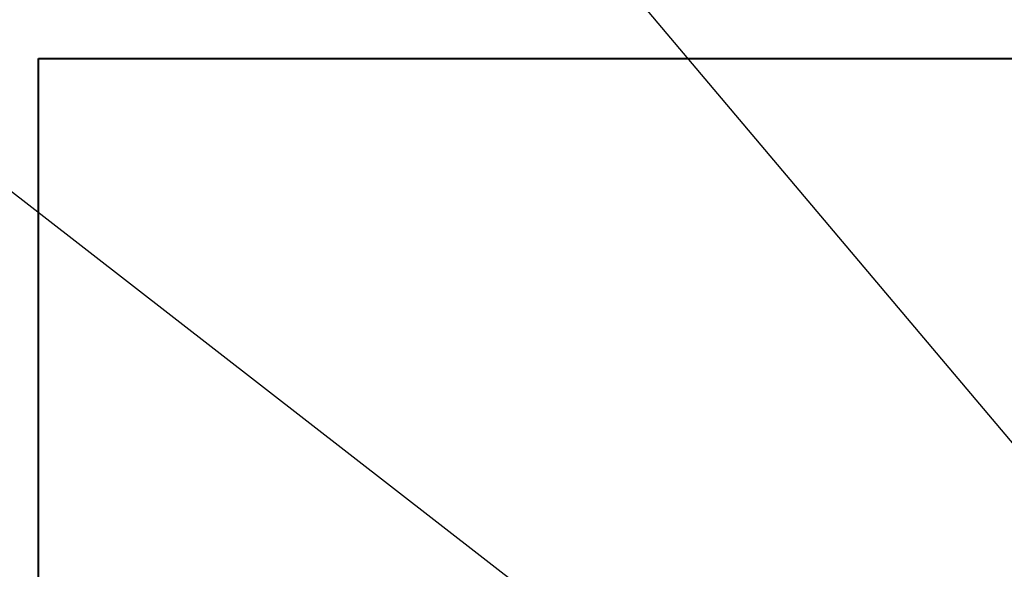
# Model space of a CAD drawing. Extents: x 33706 to 249013, y -74890 to 17912.
# Tile 151 of 175: x 123627 to 123854, y -24522 to -24396. Entities that reach past the tile are written whole.
import ezdxf
from ezdxf.lldxf.tags import DXFTag

# ---------------------------------------------------------------- set-up
doc = ezdxf.new("R2010")
doc.units = 0
doc.header["$MEASUREMENT"] = 0
doc.layers.add('WYMIARY-I-OPISY', color=3, linetype='Continuous', lineweight=9)
doc.styles.get("Standard").update_dxf_attribs({"font": 'ARIALN.TTF'})
tags = doc.linetypes.add('HIDDEN', pattern=[0.375, 0.25, -0.125]).pattern_tags.tags
tags[6:7] = [DXFTag(74, 4), DXFTag(75, 0), DXFTag(340, '0'), DXFTag(46, 1.0), DXFTag(50, 0.0), DXFTag(44, 0.0), DXFTag(45, 0.0)]
tags[4:5] = [DXFTag(74, 4), DXFTag(75, 0), DXFTag(340, '0'), DXFTag(46, 1.0), DXFTag(50, 0.0), DXFTag(44, 0.0), DXFTag(45, 0.0)]
doc.dimstyles.new('zewn', dxfattribs={"dimtxt": 10, "dimasz": 7, "dimexe": 1.25, "dimexo": 10, "dimgap": 3, "dimtad": 1, "dimdec": 0, "dimtxsty": 'Standard', "dimblk": 'ARCHTICK', "dimcen": 10, "dimadec": 0, "dimazin": 0, "dimtfac": 1, "dimtdec": 0, "dimtmove": 0, "dimatfit": 3, "dimfxl": 1, "dimarcsym": 0})

# ---------------------------------------------------------------- blocks, each defined once
blk = doc.blocks.new('_ArchTick')
at = {"color": 0, "linetype": 'ByBlock', "const_width": 0.15}
blk.add_lwpolyline([(-0.5, -0.5), (0.5, 0.5)], dxfattribs=at)

msp = doc.modelspace()

# ---------------------------------------------------------------- linework, layer by layer
at = {"layer": 'WYMIARY-I-OPISY', "linetype": 'HIDDEN', "lineweight": 40, "ltscale": 10}
for p, q in [((123631.42, -24404.55), (124231.42, -24404.55)), ((123631.42, -24854.55), (123631.42, -24404.55))]:
    msp.add_line(p, q, dxfattribs=at)

# ---------------------------------------------------------------- leaders
at = {"layer": 'WYMIARY-I-OPISY', "annotation_type": 0, "has_hookline": 1, "hookline_direction": 1}
for points, text_width in [([(123961.86, -24404.55), (123868.8, -24245.02), (123864.8, -24245.02)], 54.16), ([(123938.06, -24590.69), (123708.86, -24319.24), (123704.86, -24319.24)], 54.43), ([(123827.21, -24591.92), (123511.72, -24347.16), (123507.72, -24347.16)], 53.68)]:
    msp.add_leader(points, dimstyle='zewn', override={"dimasz": 4, "dimtad": 0, "dimldrblk": 'DotSmall'}, dxfattribs=dict(at, text_width=text_width))

doc.saveas('drawing.dxf')
